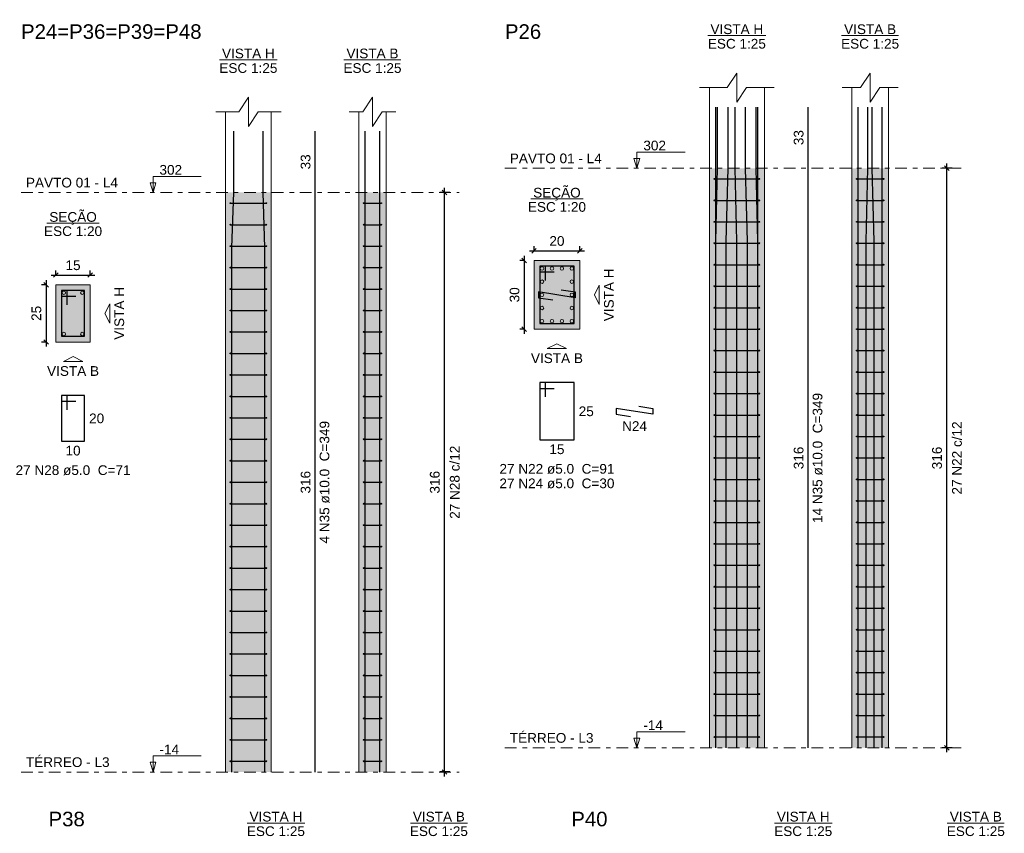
# Model space of a CAD drawing. Header units: millimetres. Extents: x 0 to 119, y 0 to 84.
# Tile 14 of 19: x 61 to 83, y 46 to 63. Entities that reach past the tile are written whole.
import ezdxf

# ---------------------------------------------------------------- set-up
doc = ezdxf.new("R2010")
doc.units = ezdxf.units.MM
doc.header["$MEASUREMENT"] = 0
doc.linetypes.add('DASHDOT', pattern=[2.54, 1.27, -0.635, 0, -0.635])
doc.linetypes.add('NULL', pattern=[0])
doc.layers.get('0').update_dxf_attribs({"lineweight": 18})
for name, color, linetype, lineweight in [('Descrição da armadura', 7, 'Continuous', 0), ('DT-Barras na forma', 2, 'Continuous', 30), ('DT-Barras no corte', 5, 'Continuous', 5), ('DT-Barras rebatidas', 2, 'Continuous', 30), ('DT-Cotas', 9, 'Continuous', 5), ('DT-Estribos na forma', 2, 'Continuous', 30), ('DT-Forma', 5, 'Continuous', 5), ('DT-Hachura seção pilares', 254, 'Continuous', 5), ('DT-Hachura vista pilares', 254, 'Continuous', 5), ('DT-Pontilhado', 9, 'DASHDOT', 5), ('DT-Textos', 7, 'Continuous', 5), ('DT-Título', 3, 'Continuous', 20), ('Textos armaduras', 7, 'Continuous', 0)]:
    doc.layers.add(name, color=color, linetype=linetype, lineweight=lineweight)
doc.styles.add('Arial', font='txt')
doc.dimstyles.new('UM_20.000000', dxfattribs={"dimtxt": 0.18, "dimasz": 0.1, "dimexe": 0.1, "dimexo": 0.2, "dimgap": 0, "dimtad": 1, "dimtih": 1, "dimtoh": 1, "dimdec": 1, "dimlfac": 20, "dimzin": 0, "dimdsep": 46, "dimtxsty": 'Standard', "dimcen": 0.09, "dimdle": 0.1, "dimadec": 1, "dimazin": 2, "dimtfac": 1, "dimtdec": 4, "dimtofl": 0, "dimtmove": 0, "dimatfit": 3, "dimfxl": 1, "dimtolj": 1, "dimarcsym": 0})
doc.dimstyles.new('UM_25.000000', dxfattribs={"dimtxt": 0.18, "dimasz": 0.1, "dimexe": 0.1, "dimexo": 0.2, "dimgap": 0, "dimtad": 1, "dimtih": 1, "dimtoh": 1, "dimdec": 1, "dimlfac": 25, "dimzin": 0, "dimdsep": 46, "dimtxsty": 'Standard', "dimcen": 0.09, "dimdle": 0.1, "dimadec": 1, "dimazin": 2, "dimtfac": 1, "dimtdec": 4, "dimtofl": 0, "dimtmove": 0, "dimatfit": 3, "dimfxl": 1, "dimtolj": 1, "dimarcsym": 0})

# ---------------------------------------------------------------- blocks, each defined once
blk = doc.blocks.new('_Oblique')
at = {"color": 0, "linetype": 'ByBlock', "lineweight": -2}
blk.add_line((-0.5, -0.5), (0.5, 0.5), dxfattribs=at)
blk = doc.blocks.new('*D56')
at = {"layer": 'Defpoints', "color": 0}
for p in [(62.199, 57.507), (61.987, 56.257), (62.199, 56.257)]:
    blk.add_point(p, dxfattribs=at)
at = {"layer": 'DT-Cotas', "color": 0, "lineweight": -2}
for p, q in [((61.987, 57.607), (61.987, 56.157)), ((61.999, 57.507), (61.887, 57.507)), ((61.999, 56.257), (61.887, 56.257))]:
    blk.add_line(p, q, dxfattribs=at)
at = {"layer": 'DT-Cotas', "color": 0, "lineweight": -2, "xscale": 0.1, "yscale": 0.1, "zscale": 0.1}
for p, rotation in [((61.987, 57.507), 90), ((61.987, 56.257), 270)]:
    blk.add_blockref('_Oblique', p, dxfattribs=dict(at, rotation=rotation))
at = {"layer": 'DT-Cotas', "color": 7, "insert": (61.775, 56.882), "char_height": 0.2118, "attachment_point": 5, "rotation": 90, "style": 'Arial'}
blk.add_mtext('\\A1;25', dxfattribs=at)
blk = doc.blocks.new('*D57')
at = {"layer": 'Defpoints', "color": 0}
for p in [(62.949, 57.718), (62.199, 57.507), (62.949, 57.507)]:
    blk.add_point(p, dxfattribs=at)
at = {"layer": 'DT-Cotas', "color": 0, "lineweight": -2}
for p, q in [((62.199, 57.707), (62.199, 57.818)), ((62.949, 57.707), (62.949, 57.818)), ((62.099, 57.718), (63.049, 57.718))]:
    blk.add_line(p, q, dxfattribs=at)
at = {"layer": 'DT-Cotas', "color": 0, "lineweight": -2, "xscale": 0.1, "yscale": 0.1, "zscale": 0.1, "rotation": 180}
blk.add_blockref('_Oblique', (62.199, 57.718), dxfattribs=at)
at = {"layer": 'DT-Cotas', "color": 0, "lineweight": -2, "xscale": 0.1, "yscale": 0.1, "zscale": 0.1}
blk.add_blockref('_Oblique', (62.949, 57.718), dxfattribs=at)
at = {"layer": 'DT-Cotas', "color": 7, "insert": (62.574, 57.93), "char_height": 0.2118, "attachment_point": 5, "rotation": 0.0057, "style": 'Arial'}
blk.add_mtext('\\A1;15', dxfattribs=at)
blk = doc.blocks.new('*D58')
at = {"layer": 'Defpoints', "color": 0}
for p in [(70.675, 59.519), (70.992, 59.519), (70.992, 46.879)]:
    blk.add_point(p, dxfattribs=at)
at = {"layer": 'DT-Cotas', "color": 0, "lineweight": -2}
for p, q in [((70.792, 59.519), (70.575, 59.519)), ((70.675, 46.779), (70.675, 59.619)), ((70.792, 46.879), (70.575, 46.879))]:
    blk.add_line(p, q, dxfattribs=at)
at = {"layer": 'DT-Cotas', "color": 0, "lineweight": -2, "xscale": 0.1, "yscale": 0.1, "zscale": 0.1}
for p, rotation in [((70.675, 59.519), 90), ((70.675, 46.879), 270)]:
    blk.add_blockref('_Oblique', p, dxfattribs=dict(at, rotation=rotation))
at = {"layer": 'DT-Cotas', "color": 7, "insert": (70.463, 53.199), "char_height": 0.2118, "attachment_point": 5, "rotation": 90, "style": 'Arial'}
blk.add_mtext('\\A1;316', dxfattribs=at)
blk = doc.blocks.new('*D59')
at = {"layer": 'Defpoints', "color": 0}
for p in [(72.626, 58.036), (72.414, 56.536), (72.626, 56.536)]:
    blk.add_point(p, dxfattribs=at)
at = {"layer": 'DT-Cotas', "color": 0, "lineweight": -2}
for p, q in [((72.426, 58.036), (72.314, 58.036)), ((72.414, 58.136), (72.414, 56.436)), ((72.426, 56.536), (72.314, 56.536))]:
    blk.add_line(p, q, dxfattribs=at)
at = {"layer": 'DT-Cotas', "color": 0, "lineweight": -2, "xscale": 0.1, "yscale": 0.1, "zscale": 0.1}
for p, rotation in [((72.414, 58.036), 90), ((72.414, 56.536), 270)]:
    blk.add_blockref('_Oblique', p, dxfattribs=dict(at, rotation=rotation))
at = {"layer": 'DT-Cotas', "color": 7, "insert": (72.202, 57.286), "char_height": 0.2118, "attachment_point": 5, "rotation": 90, "style": 'Arial'}
blk.add_mtext('\\A1;30', dxfattribs=at)
blk = doc.blocks.new('*D60')
at = {"layer": 'Defpoints', "color": 0}
for p in [(73.626, 58.248), (72.626, 58.036), (73.626, 58.036)]:
    blk.add_point(p, dxfattribs=at)
at = {"layer": 'DT-Cotas', "color": 0, "lineweight": -2}
for p, q in [((72.526, 58.248), (73.726, 58.248)), ((72.626, 58.236), (72.626, 58.348)), ((73.626, 58.236), (73.626, 58.348))]:
    blk.add_line(p, q, dxfattribs=at)
at = {"layer": 'DT-Cotas', "color": 0, "lineweight": -2, "xscale": 0.1, "yscale": 0.1, "zscale": 0.1, "rotation": 180}
blk.add_blockref('_Oblique', (72.626, 58.248), dxfattribs=at)
at = {"layer": 'DT-Cotas', "color": 0, "lineweight": -2, "xscale": 0.1, "yscale": 0.1, "zscale": 0.1}
blk.add_blockref('_Oblique', (73.626, 58.248), dxfattribs=at)
at = {"layer": 'DT-Cotas', "color": 7, "insert": (73.126, 58.46), "char_height": 0.2118, "attachment_point": 5, "rotation": 0.0057, "style": 'Arial'}
blk.add_mtext('\\A1;20', dxfattribs=at)
blk = doc.blocks.new('*D61')
at = {"layer": 'Defpoints', "color": 0}
for p in [(81.626, 60.048), (81.944, 60.048), (81.944, 47.408)]:
    blk.add_point(p, dxfattribs=at)
at = {"layer": 'DT-Cotas', "color": 0, "lineweight": -2}
for p, q in [((81.626, 47.308), (81.626, 60.148)), ((81.744, 60.048), (81.526, 60.048)), ((81.744, 47.408), (81.526, 47.408))]:
    blk.add_line(p, q, dxfattribs=at)
at = {"layer": 'DT-Cotas', "color": 0, "lineweight": -2, "xscale": 0.1, "yscale": 0.1, "zscale": 0.1}
for p, rotation in [((81.626, 60.048), 90), ((81.626, 47.408), 270)]:
    blk.add_blockref('_Oblique', p, dxfattribs=dict(at, rotation=rotation))
at = {"layer": 'DT-Cotas', "color": 7, "insert": (81.415, 53.728), "char_height": 0.2118, "attachment_point": 5, "rotation": 90, "style": 'Arial'}
blk.add_mtext('\\A1;316', dxfattribs=at)
blk = doc.blocks.new('*D62')
at = {"layer": 'Defpoints', "color": 0}
for p in [(81.626, 60.048), (81.944, 60.048), (81.944, 47.408)]:
    blk.add_point(p, dxfattribs=at)
at = {"layer": 'DT-Cotas', "color": 0, "lineweight": -2}
for p, q in [((81.626, 47.308), (81.626, 60.148)), ((81.744, 60.048), (81.526, 60.048)), ((81.744, 47.408), (81.526, 47.408))]:
    blk.add_line(p, q, dxfattribs=at)
at = {"layer": 'DT-Cotas', "color": 0, "lineweight": -2, "xscale": 0.1, "yscale": 0.1, "zscale": 0.1}
for p, rotation in [((81.626, 60.048), 90), ((81.626, 47.408), 270)]:
    blk.add_blockref('_Oblique', p, dxfattribs=dict(at, rotation=rotation))

msp = doc.modelspace()

# ---------------------------------------------------------------- hatches: boundary and pattern name
at = {"layer": 'DT-Hachura seção pilares', "linetype": 'Continuous'}
for points in [[(72.6259, 56.5361), (72.6259, 56.5361), (73.6259, 56.5361), (73.6259, 58.0361), (72.6259, 58.0361), (72.6259, 56.5361)], [(62.1991, 56.2566), (62.1991, 56.2566), (62.9491, 56.2566), (62.9491, 57.5066), (62.1991, 57.5066), (62.1991, 56.2566)]]:
    msp.add_hatch(color=254, dxfattribs=at).paths.add_polyline_path(points)
at = {"layer": 'DT-Hachura vista pilares', "linetype": 'Continuous'}
for points in [[(76.4493, 47.4082), (76.4493, 60.0482), (77.6493, 60.0482), (77.6493, 47.4082), (76.4493, 47.4082)], [(79.5555, 47.4082), (79.5555, 60.0482), (80.3555, 60.0482), (80.3555, 47.4082), (79.5555, 47.4082)], [(65.8975, 46.8787), (65.8975, 59.5187), (66.8975, 59.5187), (66.8975, 46.8787), (65.8975, 46.8787)], [(68.8037, 46.8787), (68.8037, 59.5187), (69.4037, 59.5187), (69.4037, 46.8787), (68.8037, 46.8787)]]:
    msp.add_hatch(color=254, dxfattribs=at).paths.add_polyline_path(points)

# ---------------------------------------------------------------- linework, layer by layer
at = {"layer": 'DT-Barras na forma'}
for points in [[(76.5893, 47.4082), (76.5893, 58.4482), (76.6293, 60.0482), (76.6293, 61.3825)], [(76.5893, 47.4082), (76.5893, 58.4482), (76.5893, 60.0482), (76.5893, 61.3825)], [(76.8193, 47.4082), (76.8193, 58.4482), (76.8593, 60.0482), (76.8593, 61.3825)], [(77.0493, 47.4082), (77.0493, 58.4482), (77.0093, 60.0482), (77.0093, 61.3825)], [(77.2793, 47.4082), (77.2793, 58.4482), (77.2393, 60.0482), (77.2393, 61.3825)], [(77.5093, 47.4082), (77.5093, 58.4482), (77.4693, 60.0482), (77.4693, 61.3825)], [(77.5093, 47.4082), (77.5093, 58.4482), (77.5093, 60.0482), (77.5093, 61.3825)], [(79.6955, 47.4082), (79.6955, 58.4482), (79.6955, 60.0482), (79.6955, 61.3825)], [(79.8689, 47.4082), (79.8689, 58.4482), (79.9089, 60.0482), (79.9089, 61.3825)], [(80.0422, 47.4082), (80.0422, 58.4482), (80.0022, 60.0482), (80.0022, 61.3825)], [(80.2155, 47.4082), (80.2155, 58.4482), (80.2155, 60.0482), (80.2155, 61.3825)], [(66.0375, 46.8787), (66.0375, 58.3187), (66.0775, 59.5187), (66.0775, 60.853)], [(66.7575, 46.8787), (66.7575, 58.3187), (66.7175, 59.5187), (66.7175, 60.853)], [(68.9437, 46.8787), (68.9437, 58.3187), (68.9437, 59.5187), (68.9437, 60.853)], [(69.2637, 46.8787), (69.2637, 58.3187), (69.2637, 59.5187), (69.2637, 60.853)], [(72.8759, 57.5986), (72.8759, 57.9111), (72.7509, 57.9111), (72.7509, 56.6611), (73.5009, 56.6611), (73.5009, 57.9111), (72.7509, 57.9111), (72.7509, 57.7861), (73.0634, 57.7861)], [(62.4491, 57.0691), (62.4491, 57.3816), (62.3241, 57.3816), (62.3241, 56.3816), (62.8241, 56.3816), (62.8241, 57.3816), (62.3241, 57.3816), (62.3241, 57.2566), (62.6366, 57.2566)], [(73.2171, 57.3969), (73.5259, 57.3486), (73.5259, 57.2236), (72.7259, 57.3486), (72.7259, 57.2236), (73.0347, 57.1754)]]:
    msp.add_lwpolyline(points, dxfattribs=at)
at = {"layer": 'DT-Barras no corte'}
for centre in [(72.8009, 57.8611), (73.0176, 57.8611), (73.2342, 57.8611), (73.4509, 57.8611), (72.8009, 57.5736), (73.4509, 57.5736), (62.3741, 57.3316), (62.7741, 57.3316), (72.8009, 57.2861), (73.4509, 57.2861), (72.8009, 56.9986), (73.4509, 56.9986), (72.8009, 56.7111), (73.0176, 56.7111), (73.2342, 56.7111), (73.4509, 56.7111), (62.3741, 56.4316), (62.7741, 56.4316)]:
    msp.add_circle(centre, 0.0375, dxfattribs=at)
at = {"layer": 'DT-Barras rebatidas'}
for points in [[(78.6024, 47.4082), (78.6024, 60.0482), (78.6024, 61.3825)], [(67.8506, 46.8787), (67.8506, 59.5187), (67.8506, 60.853)], [(72.8759, 55.0587), (72.8759, 55.3712), (72.7509, 55.3712), (72.7509, 54.1212), (73.5009, 54.1212), (73.5009, 55.3712), (72.7509, 55.3712), (72.7509, 55.2462), (73.0634, 55.2462)], [(62.4491, 54.7792), (62.4491, 55.0917), (62.3241, 55.0917), (62.3241, 54.0917), (62.8241, 54.0917), (62.8241, 55.0917), (62.3241, 55.0917), (62.3241, 54.9667), (62.6366, 54.9667)], [(74.9097, 54.857), (75.2184, 54.8087), (75.2184, 54.6837), (74.4184, 54.8087), (74.4184, 54.6837), (74.7272, 54.6355)]]:
    msp.add_lwpolyline(points, dxfattribs=at)
at = {"layer": 'DT-Estribos na forma'}
for p, q in [((76.5593, 59.8142), (77.5393, 59.8142)), ((79.6655, 59.8142), (80.2455, 59.8142)), ((66.0075, 59.2847), (66.7875, 59.2847)), ((68.9137, 59.2847), (69.2937, 59.2847)), ((76.5593, 59.346), (77.5393, 59.346)), ((79.6655, 59.346), (80.2455, 59.346)), ((76.5593, 58.8779), (77.5393, 58.8779)), ((79.6655, 58.8779), (80.2455, 58.8779)), ((66.0075, 58.8165), (66.7875, 58.8165)), ((68.9137, 58.8165), (69.2937, 58.8165)), ((76.5593, 58.4097), (77.5393, 58.4097)), ((79.6655, 58.4097), (80.2455, 58.4097)), ((66.0075, 58.3484), (66.7875, 58.3484)), ((68.9137, 58.3484), (69.2937, 58.3484)), ((66.0075, 57.8802), (66.7875, 57.8802)), ((68.9137, 57.8802), (69.2937, 57.8802)), ((76.5593, 57.9416), (77.5393, 57.9416)), ((79.6655, 57.9416), (80.2455, 57.9416)), ((66.0075, 57.4121), (66.7875, 57.4121)), ((68.9137, 57.4121), (69.2937, 57.4121)), ((76.5593, 57.4734), (77.5393, 57.4734)), ((79.6655, 57.4734), (80.2455, 57.4734)), ((66.0075, 56.9439), (66.7875, 56.9439)), ((68.9137, 56.9439), (69.2937, 56.9439)), ((76.5593, 57.0053), (77.5393, 57.0053)), ((79.6655, 57.0053), (80.2455, 57.0053)), ((66.0075, 56.4758), (66.7875, 56.4758)), ((68.9137, 56.4758), (69.2937, 56.4758)), ((76.5593, 56.5371), (77.5393, 56.5371)), ((79.6655, 56.5371), (80.2455, 56.5371)), ((76.5593, 56.069), (77.5393, 56.069)), ((79.6655, 56.069), (80.2455, 56.069)), ((66.0075, 56.0076), (66.7875, 56.0076)), ((68.9137, 56.0076), (69.2937, 56.0076)), ((66.0075, 55.5395), (66.7875, 55.5395)), ((68.9137, 55.5395), (69.2937, 55.5395)), ((76.5593, 55.6008), (77.5393, 55.6008)), ((79.6655, 55.6008), (80.2455, 55.6008)), ((66.0075, 55.0713), (66.7875, 55.0713)), ((68.9137, 55.0713), (69.2937, 55.0713)), ((76.5593, 55.1327), (77.5393, 55.1327)), ((79.6655, 55.1327), (80.2455, 55.1327)), ((66.0075, 54.6032), (66.7875, 54.6032)), ((68.9137, 54.6032), (69.2937, 54.6032)), ((76.5593, 54.6645), (77.5393, 54.6645)), ((79.6655, 54.6645), (80.2455, 54.6645)), ((66.0075, 54.135), (66.7875, 54.135)), ((68.9137, 54.135), (69.2937, 54.135)), ((76.5593, 54.1964), (77.5393, 54.1964)), ((79.6655, 54.1964), (80.2455, 54.1964)), ((76.5593, 53.7282), (77.5393, 53.7282)), ((79.6655, 53.7282), (80.2455, 53.7282)), ((66.0075, 53.6669), (66.7875, 53.6669)), ((68.9137, 53.6669), (69.2937, 53.6669)), ((76.5593, 53.2601), (77.5393, 53.2601)), ((79.6655, 53.2601), (80.2455, 53.2601)), ((66.0075, 53.1987), (66.7875, 53.1987)), ((68.9137, 53.1987), (69.2937, 53.1987)), ((66.0075, 52.7306), (66.7875, 52.7306)), ((68.9137, 52.7306), (69.2937, 52.7306)), ((76.5593, 52.7919), (77.5393, 52.7919)), ((79.6655, 52.7919), (80.2455, 52.7919)), ((66.0075, 52.2624), (66.7875, 52.2624)), ((68.9137, 52.2624), (69.2937, 52.2624)), ((76.5593, 52.3238), (77.5393, 52.3238)), ((79.6655, 52.3238), (80.2455, 52.3238)), ((66.0075, 51.7943), (66.7875, 51.7943)), ((68.9137, 51.7943), (69.2937, 51.7943)), ((76.5593, 51.8556), (77.5393, 51.8556)), ((79.6655, 51.8556), (80.2455, 51.8556)), ((66.0075, 51.3261), (66.7875, 51.3261)), ((68.9137, 51.3261), (69.2937, 51.3261)), ((76.5593, 51.3875), (77.5393, 51.3875)), ((79.6655, 51.3875), (80.2455, 51.3875)), ((76.5593, 50.9194), (77.5393, 50.9194)), ((79.6655, 50.9194), (80.2455, 50.9194)), ((66.0075, 50.858), (66.7875, 50.858)), ((68.9137, 50.858), (69.2937, 50.858)), ((66.0075, 50.3899), (66.7875, 50.3899)), ((68.9137, 50.3899), (69.2937, 50.3899)), ((76.5593, 50.4512), (77.5393, 50.4512)), ((79.6655, 50.4512), (80.2455, 50.4512)), ((66.0075, 49.9217), (66.7875, 49.9217)), ((68.9137, 49.9217), (69.2937, 49.9217)), ((76.5593, 49.9831), (77.5393, 49.9831)), ((79.6655, 49.9831), (80.2455, 49.9831)), ((66.0075, 49.4536), (66.7875, 49.4536)), ((68.9137, 49.4536), (69.2937, 49.4536)), ((76.5593, 49.5149), (77.5393, 49.5149)), ((79.6655, 49.5149), (80.2455, 49.5149)), ((66.0075, 48.9854), (66.7875, 48.9854)), ((68.9137, 48.9854), (69.2937, 48.9854)), ((76.5593, 49.0468), (77.5393, 49.0468)), ((79.6655, 49.0468), (80.2455, 49.0468)), ((76.5593, 48.5786), (77.5393, 48.5786)), ((79.6655, 48.5786), (80.2455, 48.5786)), ((66.0075, 48.5173), (66.7875, 48.5173)), ((68.9137, 48.5173), (69.2937, 48.5173)), ((76.5593, 48.1105), (77.5393, 48.1105)), ((79.6655, 48.1105), (80.2455, 48.1105)), ((66.0075, 48.0491), (66.7875, 48.0491)), ((68.9137, 48.0491), (69.2937, 48.0491)), ((66.0075, 47.581), (66.7875, 47.581)), ((68.9137, 47.581), (69.2937, 47.581)), ((76.5593, 47.6423), (77.5393, 47.6423)), ((79.6655, 47.6423), (80.2455, 47.6423)), ((66.0075, 47.1128), (66.7875, 47.1128)), ((68.9137, 47.1128), (69.2937, 47.1128))]:
    msp.add_line(p, q, dxfattribs=at)
for centre in [(76.5593, 59.8142), (77.5393, 59.8142), (79.6655, 59.8142), (80.2455, 59.8142), (66.0075, 59.2847), (66.7875, 59.2847), (68.9137, 59.2847), (69.2937, 59.2847), (76.5593, 59.346), (77.5393, 59.346), (79.6655, 59.346), (80.2455, 59.346), (76.5593, 58.8779), (77.5393, 58.8779), (79.6655, 58.8779), (80.2455, 58.8779), (66.0075, 58.8165), (66.7875, 58.8165), (68.9137, 58.8165), (69.2937, 58.8165), (76.5593, 58.4097), (77.5393, 58.4097), (79.6655, 58.4097), (80.2455, 58.4097), (66.0075, 58.3484), (66.7875, 58.3484), (68.9137, 58.3484), (69.2937, 58.3484), (66.0075, 57.8802), (66.7875, 57.8802), (68.9137, 57.8802), (69.2937, 57.8802), (76.5593, 57.9416), (77.5393, 57.9416), (79.6655, 57.9416), (80.2455, 57.9416), (66.0075, 57.4121), (66.7875, 57.4121), (68.9137, 57.4121), (69.2937, 57.4121), (76.5593, 57.4734), (77.5393, 57.4734), (79.6655, 57.4734), (80.2455, 57.4734), (66.0075, 56.9439), (66.7875, 56.9439), (68.9137, 56.9439), (69.2937, 56.9439), (76.5593, 57.0053), (77.5393, 57.0053), (79.6655, 57.0053), (80.2455, 57.0053), (66.0075, 56.4758), (66.7875, 56.4758), (68.9137, 56.4758), (69.2937, 56.4758), (76.5593, 56.5371), (77.5393, 56.5371), (79.6655, 56.5371), (80.2455, 56.5371), (76.5593, 56.069), (77.5393, 56.069), (79.6655, 56.069), (80.2455, 56.069), (66.0075, 56.0076), (66.7875, 56.0076), (68.9137, 56.0076), (69.2937, 56.0076), (76.5593, 55.6008), (77.5393, 55.6008), (79.6655, 55.6008), (80.2455, 55.6008), (66.0075, 55.5395), (66.7875, 55.5395), (68.9137, 55.5395), (69.2937, 55.5395), (66.0075, 55.0713), (66.7875, 55.0713), (68.9137, 55.0713), (69.2937, 55.0713), (76.5593, 55.1327), (77.5393, 55.1327), (79.6655, 55.1327), (80.2455, 55.1327), (66.0075, 54.6032), (66.7875, 54.6032), (68.9137, 54.6032), (69.2937, 54.6032), (76.5593, 54.6645), (77.5393, 54.6645), (79.6655, 54.6645), (80.2455, 54.6645), (66.0075, 54.135), (66.7875, 54.135), (68.9137, 54.135), (69.2937, 54.135), (76.5593, 54.1964), (77.5393, 54.1964), (79.6655, 54.1964), (80.2455, 54.1964), (76.5593, 53.7282), (77.5393, 53.7282), (79.6655, 53.7282), (80.2455, 53.7282), (66.0075, 53.6669), (66.7875, 53.6669), (68.9137, 53.6669), (69.2937, 53.6669), (76.5593, 53.2601), (77.5393, 53.2601), (79.6655, 53.2601), (80.2455, 53.2601), (66.0075, 53.1987), (66.7875, 53.1987), (68.9137, 53.1987), (69.2937, 53.1987), (66.0075, 52.7306), (66.7875, 52.7306), (68.9137, 52.7306), (69.2937, 52.7306), (76.5593, 52.7919), (77.5393, 52.7919), (79.6655, 52.7919), (80.2455, 52.7919), (66.0075, 52.2624), (66.7875, 52.2624), (68.9137, 52.2624), (69.2937, 52.2624), (76.5593, 52.3238), (77.5393, 52.3238), (79.6655, 52.3238), (80.2455, 52.3238), (66.0075, 51.7943), (66.7875, 51.7943), (68.9137, 51.7943), (69.2937, 51.7943), (76.5593, 51.8556), (77.5393, 51.8556), (79.6655, 51.8556), (80.2455, 51.8556), (66.0075, 51.3261), (66.7875, 51.3261), (68.9137, 51.3261), (69.2937, 51.3261), (76.5593, 51.3875), (77.5393, 51.3875), (79.6655, 51.3875), (80.2455, 51.3875), (76.5593, 50.9194), (77.5393, 50.9194), (79.6655, 50.9194), (80.2455, 50.9194), (66.0075, 50.858), (66.7875, 50.858), (68.9137, 50.858), (69.2937, 50.858), (76.5593, 50.4512), (77.5393, 50.4512), (79.6655, 50.4512), (80.2455, 50.4512), (66.0075, 50.3899), (66.7875, 50.3899), (68.9137, 50.3899), (69.2937, 50.3899), (66.0075, 49.9217), (66.7875, 49.9217), (68.9137, 49.9217), (69.2937, 49.9217), (76.5593, 49.9831), (77.5393, 49.9831), (79.6655, 49.9831), (80.2455, 49.9831), (66.0075, 49.4536), (66.7875, 49.4536), (68.9137, 49.4536), (69.2937, 49.4536), (76.5593, 49.5149), (77.5393, 49.5149), (79.6655, 49.5149), (80.2455, 49.5149), (66.0075, 48.9854), (66.7875, 48.9854), (68.9137, 48.9854), (69.2937, 48.9854), (76.5593, 49.0468), (77.5393, 49.0468), (79.6655, 49.0468), (80.2455, 49.0468), (66.0075, 48.5173), (66.7875, 48.5173), (68.9137, 48.5173), (69.2937, 48.5173), (76.5593, 48.5786), (77.5393, 48.5786), (79.6655, 48.5786), (80.2455, 48.5786), (76.5593, 48.1105), (77.5393, 48.1105), (79.6655, 48.1105), (80.2455, 48.1105), (66.0075, 48.0491), (66.7875, 48.0491), (68.9137, 48.0491), (69.2937, 48.0491), (66.0075, 47.581), (66.7875, 47.581), (68.9137, 47.581), (69.2937, 47.581), (76.5593, 47.6423), (77.5393, 47.6423), (79.6655, 47.6423), (80.2455, 47.6423), (66.0075, 47.1128), (66.7875, 47.1128), (68.9137, 47.1128), (69.2937, 47.1128)]:
    msp.add_circle(centre, 0.01, dxfattribs=at)
at = {"layer": 'DT-Forma'}
for p, q in [((76.4493, 60.0482), (76.4493, 61.8061)), ((77.6493, 60.0482), (77.6493, 61.8061)), ((79.5555, 60.0482), (79.5555, 61.8061)), ((80.3555, 60.0482), (80.3555, 61.8061)), ((65.8975, 59.5187), (65.8975, 61.2766)), ((66.8975, 59.5187), (66.8975, 61.2766)), ((68.8037, 59.5187), (68.8037, 61.2766)), ((69.4037, 59.5187), (69.4037, 61.2766)), ((76.4493, 47.4082), (76.4493, 60.0482)), ((77.6493, 47.4082), (77.6493, 60.0482)), ((79.5555, 47.4082), (79.5555, 60.0482)), ((80.3555, 47.4082), (80.3555, 60.0482)), ((65.8975, 46.8787), (65.8975, 59.5187)), ((66.8975, 46.8787), (66.8975, 59.5187)), ((68.8037, 46.8787), (68.8037, 59.5187)), ((69.4037, 46.8787), (69.4037, 59.5187))]:
    msp.add_line(p, q, dxfattribs=at)
for points in [[(76.2375, 61.8061), (76.8375, 61.8061), (77.0493, 62.1238), (77.0493, 61.4884), (77.2611, 61.8061), (77.8611, 61.8061)], [(79.3437, 61.8061), (79.7437, 61.8061), (79.9555, 62.1238), (79.9555, 61.4884), (80.1673, 61.8061), (80.5673, 61.8061)], [(65.6857, 61.2766), (66.1857, 61.2766), (66.3975, 61.5943), (66.3975, 60.9589), (66.6093, 61.2766), (67.1093, 61.2766)], [(68.5919, 61.2766), (68.8919, 61.2766), (69.1037, 61.5943), (69.1037, 60.9589), (69.3155, 61.2766), (69.6155, 61.2766)]]:
    msp.add_lwpolyline(points, dxfattribs=at)
for points in [[(72.6259, 56.5361), (73.6259, 56.5361), (73.6259, 58.0361), (72.6259, 58.0361), (72.6259, 56.5361)], [(62.1991, 56.2566), (62.9491, 56.2566), (62.9491, 57.5066), (62.1991, 57.5066), (62.1991, 56.2566)]]:
    msp.add_lwpolyline(points, close=True, dxfattribs=at)
at = {"layer": 'DT-Pontilhado', "ltscale": 0.2}
for p, q in [((71.9922, 60.0482), (81.944, 60.0482)), ((61.4404, 59.5187), (70.9922, 59.5187)), ((71.9922, 47.4082), (81.944, 47.4082)), ((61.4404, 46.8787), (70.9922, 46.8787))]:
    msp.add_line(p, q, dxfattribs=at)
at = {"layer": 'DT-Textos'}
for p, q in [((76.4195, 62.9393), (77.6792, 62.9393)), ((79.3339, 62.9393), (80.5772, 62.9393)), ((65.7676, 62.4098), (67.0274, 62.4098)), ((68.482, 62.4098), (69.7254, 62.4098)), ((72.5537, 59.3811), (73.6981, 59.3811)), ((62.0018, 58.8516), (63.1463, 58.8516)), ((66.3676, 45.7647), (67.6274, 45.7647)), ((69.9292, 45.7647), (71.1726, 45.7647)), ((77.8667, 45.7647), (79.1264, 45.7647)), ((81.6383, 45.7647), (82.8816, 45.7647))]:
    msp.add_line(p, q, dxfattribs=at)
for points in [[(74.8698, 60.0482), (74.9334, 60.26), (74.8063, 60.26), (74.8698, 60.0482), (74.8698, 60.3982), (75.9198, 60.3982)], [(64.318, 59.5187), (64.3815, 59.7305), (64.2545, 59.7305), (64.318, 59.5187), (64.318, 59.8687), (65.368, 59.8687)], [(74.8698, 47.4082), (74.9334, 47.62), (74.8063, 47.62), (74.8698, 47.4082), (74.8698, 47.7582), (75.9198, 47.7582)], [(64.318, 46.8787), (64.3815, 47.0905), (64.2545, 47.0905), (64.318, 46.8787), (64.318, 47.2287), (65.368, 47.2287)]]:
    msp.add_lwpolyline(points, dxfattribs=at)
for points in [[(74.0495, 57.2861), (74.0495, 57.0743), (73.9436, 57.2861), (74.0495, 57.4979), (74.0495, 57.2861)], [(63.3727, 56.8816), (63.3727, 56.6698), (63.2668, 56.8816), (63.3727, 57.0934), (63.3727, 56.8816)], [(73.1259, 56.1125), (72.9141, 56.1125), (73.1259, 56.2184), (73.3377, 56.1125), (73.1259, 56.1125)], [(62.5741, 55.833), (62.3623, 55.833), (62.5741, 55.9389), (62.7859, 55.833), (62.5741, 55.833)]]:
    msp.add_lwpolyline(points, close=True, dxfattribs=at)

# ---------------------------------------------------------------- texts
at = {"layer": 'Descrição da armadura', "linetype": 'NULL', "char_height": 0.2118, "attachment_point": 8, "rotation": 90.00021, "line_spacing_factor": 0.9, "style": 'Arial'}
for s, insert, width in [('14 N35 ø10.0  C=349', (78.9203, 53.7278), 5.562109), ('4 N35 ø10.0  C=349', (68.1685, 53.1988), 5.239541), ('27 N22 c/12', (81.958, 53.7282), 3.167695), ('27 N28 c/12', (71.0062, 53.1987), 3.167695)]:
    msp.add_mtext(s, dxfattribs=dict(at, insert=insert, width=width))
at = {"layer": 'Descrição da armadura', "linetype": 'NULL', "char_height": 0.2118, "attachment_point": 8, "line_spacing_factor": 0.9, "style": 'Arial'}
for s, insert, width in [('N24', (74.8182, 54.3177), 1.063994), ('27 N28 ø5.0  C=71', (62.5744, 53.3507), 4.916973), ('27 N22 ø5.0  C=91', (73.1262, 53.3797), 4.916973), ('27 N24 ø5.0  C=30', (73.1262, 53.0627), 4.956973)]:
    msp.add_mtext(s, dxfattribs=dict(at, insert=insert, width=width))
at = {"layer": 'DT-Textos', "linetype": 'NULL', "char_height": 0.2118, "line_spacing_factor": 0.798, "style": 'Arial'}
for s, insert, width, attachment_point in [('VISTA H', (77.0492, 62.9707), 2.255996, 8), ('VISTA B', (79.9552, 62.9707), 2.223994, 8), ('ESC 1:25', (77.0492, 62.6537), 2.482559, 8), ('ESC 1:25', (79.9552, 62.6537), 2.482559, 8), ('VISTA H', (66.3974, 62.4417), 2.255996, 8), ('VISTA B', (69.1034, 62.4417), 2.223994, 8), ('ESC 1:25', (66.3974, 62.1237), 2.482559, 8), ('ESC 1:25', (69.1034, 62.1237), 2.482559, 8), ('302', (75.0102, 60.4337), 0.967705, 7), ('PAVTO 01 - L4', (72.0982, 60.1537), 3.932842, 7), ('302', (64.4584, 59.9037), 0.967705, 7), ('PAVTO 01 - L4', (61.5464, 59.6247), 3.932842, 7), ('SEÇÃO', (73.1262, 59.3428), 2.030566, 8), ('ESC 1:20', (73.1262, 59.0947), 2.482559, 8), ('SEÇÃO', (62.5744, 58.8138), 2.030566, 8), ('ESC 1:20', (62.5744, 58.5657), 2.482559, 8), ('VISTA B', (73.1262, 55.7947), 2.223994, 8), ('VISTA B', (62.5744, 55.5157), 2.223994, 8), ('-14', (75.0102, 47.7937), 0.838281, 7), ('TÉRREO - L3', (72.0982, 47.5137), 3.577422, 7), ('-14', (64.4584, 47.2637), 0.838281, 7), ('TÉRREO - L3', (61.5464, 46.9847), 3.577422, 7), ('VISTA H', (66.9974, 45.7961), 2.255996, 8), ('VISTA B', (70.5514, 45.7961), 2.223994, 8), ('VISTA H', (78.4964, 45.7961), 2.255996, 8), ('VISTA B', (82.2604, 45.7961), 2.223994, 8), ('ESC 1:25', (66.9974, 45.4791), 2.482559, 8), ('ESC 1:25', (70.5514, 45.4791), 2.482559, 8), ('ESC 1:25', (78.4964, 45.4791), 2.482559, 8), ('ESC 1:25', (82.2604, 45.4791), 2.482559, 8)]:
    msp.add_mtext(s, dxfattribs=dict(at, insert=insert, width=width, attachment_point=attachment_point))
at = {"layer": 'DT-Textos', "linetype": 'NULL', "char_height": 0.2118, "width": 2.255996, "attachment_point": 8, "rotation": 90.00021, "line_spacing_factor": 0.798, "style": 'Arial'}
for insert in [(74.3673, 57.2858), (63.6905, 56.8818)]:
    msp.add_mtext('VISTA H', dxfattribs=dict(at, insert=insert))
at = {"layer": 'DT-Título', "linetype": 'NULL', "char_height": 0.3177, "attachment_point": 7, "line_spacing_factor": 0.798, "style": 'Arial'}
for s, insert, width in [('P24=P36=P39=P48', (61.4404, 62.8647), 7.804844), ('P26', (71.9922, 62.8647), 1.565781), ('P38', (62.0404, 45.6901), 1.565781), ('P40', (73.4394, 45.6901), 1.565781)]:
    msp.add_mtext(s, dxfattribs=dict(at, insert=insert, width=width))
at = {"layer": 'Textos armaduras', "linetype": 'NULL', "char_height": 0.2118, "attachment_point": 8, "rotation": 90.00021, "line_spacing_factor": 0.9, "style": 'Arial'}
for s, insert, width in [('33', (78.5052, 60.7154), 1.045137), ('33', (67.7533, 60.1859), 1.045137), ('316', (78.5052, 53.7282), 1.367705), ('316', (67.7533, 53.1987), 1.367705)]:
    msp.add_mtext(s, dxfattribs=dict(at, insert=insert, width=width))
at = {"layer": 'Textos armaduras', "linetype": 'NULL', "char_height": 0.2118, "width": 1.045137, "line_spacing_factor": 0.9, "style": 'Arial'}
for s, insert, attachment_point in [('25', (73.6009, 54.8521), 1), ('20', (62.9241, 54.6976), 1), ('10', (62.5741, 53.9944), 2), ('15', (73.1259, 54.0239), 2)]:
    msp.add_mtext(s, dxfattribs=dict(at, insert=insert, attachment_point=attachment_point))

# ---------------------------------------------------------------- dimensions: what is measured, and where the dimension line sits
at = {"layer": 'DT-Cotas'}
for base, p1, p2, dimstyle, override, picture, middle in [((81.6263, 60.0482), (81.944, 47.4082), (81.944, 60.0482), 'UM_25.000000', {"dimtxt": 0.2118, "dimasz": 0.1, "dimexe": 0.1, "dimexo": 0.2, "dimtad": 1, "dimtih": 0, "dimtoh": 0, "dimdec": 1, "dimlfac": 25, "dimzin": 8, "dimtxsty": 'Arial', "dimblk": 'Oblique', "dimblk1": 'Oblique', "dimblk2": 'Oblique', "dimsah": 1, "dimdle": 0.1, "dimse1": 0, "dimse2": 0, "dimclrt": 7, "dimadec": 1, "dimazin": 3, "dimtmove": 2, "dimldrblk": 'Oblique'}, '*D61', (81.4145, 53.7282)), ((70.6745, 59.5187), (70.9922, 46.8787), (70.9922, 59.5187), 'UM_25.000000', {"dimtxt": 0.2118, "dimasz": 0.1, "dimexe": 0.1, "dimexo": 0.2, "dimtad": 1, "dimtih": 0, "dimtoh": 0, "dimdec": 1, "dimlfac": 25, "dimzin": 8, "dimtxsty": 'Arial', "dimblk": 'Oblique', "dimblk1": 'Oblique', "dimblk2": 'Oblique', "dimsah": 1, "dimdle": 0.1, "dimse1": 0, "dimse2": 0, "dimclrt": 7, "dimadec": 1, "dimazin": 3, "dimtmove": 2, "dimldrblk": 'Oblique'}, '*D58', (70.4627, 53.1987)), ((72.4141, 56.5361), (72.6259, 58.0361), (72.6259, 56.5361), 'UM_20.000000', {"dimtxt": 0.2118, "dimasz": 0.1, "dimexe": 0.1, "dimexo": 0.2, "dimtad": 1, "dimtih": 0, "dimtoh": 0, "dimdec": 1, "dimlfac": 20, "dimzin": 8, "dimtxsty": 'Arial', "dimblk": 'Oblique', "dimblk1": 'Oblique', "dimblk2": 'Oblique', "dimsah": 1, "dimdle": 0.1, "dimse1": 0, "dimse2": 0, "dimclrt": 7, "dimadec": 1, "dimazin": 3, "dimtmove": 2, "dimldrblk": 'Oblique'}, '*D59', (72.2023, 57.2861)), ((61.9873, 56.2566), (62.1991, 57.5066), (62.1991, 56.2566), 'UM_20.000000', {"dimtxt": 0.2118, "dimasz": 0.1, "dimexe": 0.1, "dimexo": 0.2, "dimtad": 1, "dimtih": 0, "dimtoh": 0, "dimdec": 1, "dimlfac": 20, "dimzin": 8, "dimtxsty": 'Arial', "dimblk": 'Oblique', "dimblk1": 'Oblique', "dimblk2": 'Oblique', "dimsah": 1, "dimdle": 0.1, "dimse1": 0, "dimse2": 0, "dimclrt": 7, "dimadec": 1, "dimazin": 3, "dimtmove": 2, "dimldrblk": 'Oblique'}, '*D56', (61.7755, 56.8816))]:
    dim = msp.add_linear_dim(base=base, p1=p1, p2=p2, angle=90, dimstyle=dimstyle, override=override, dxfattribs=at)
    dim.commit()
    dim.dimension.update_dxf_attribs({"geometry": picture, "text_midpoint": middle, "dimtype": 160, "text_rotation": 90})
dim = msp.add_linear_dim(base=(81.6263, 60.0482), p1=(81.944, 47.4082), p2=(81.944, 60.0482), angle=90, text=' ', dimstyle='UM_25.000000', override={"dimtxt": 0.2118, "dimasz": 0.1, "dimexe": 0.1, "dimexo": 0.2, "dimtad": 1, "dimtih": 0, "dimtoh": 0, "dimdec": 1, "dimlfac": 25, "dimzin": 8, "dimtxsty": 'Arial', "dimblk": 'Oblique', "dimblk1": 'Oblique', "dimblk2": 'Oblique', "dimsah": 1, "dimdle": 0.1, "dimse1": 0, "dimse2": 0, "dimclrt": 256, "dimadec": 1, "dimazin": 3, "dimtmove": 2, "dimldrblk": 'Oblique'}, dxfattribs=at)
dim.commit()
dim.dimension.update_dxf_attribs({"geometry": '*D62', "text_midpoint": (81.5204, 53.7282), "dimtype": 160, "text_rotation": 90})
for base, p1, p2, picture, middle in [((73.6259, 58.2479), (72.6259, 58.0361), (73.6259, 58.0361), '*D60', (73.1259, 58.4597)), ((62.9491, 57.7184), (62.1991, 57.5066), (62.9491, 57.5066), '*D57', (62.5741, 57.9302))]:
    dim = msp.add_linear_dim(base=base, p1=p1, p2=p2, dimstyle='UM_20.000000', override={"dimtxt": 0.2118, "dimasz": 0.1, "dimexe": 0.1, "dimexo": 0.2, "dimtad": 1, "dimtih": 0, "dimtoh": 0, "dimdec": 1, "dimlfac": 20, "dimzin": 8, "dimtxsty": 'Arial', "dimblk": 'Oblique', "dimblk1": 'Oblique', "dimblk2": 'Oblique', "dimsah": 1, "dimdle": 0.1, "dimse1": 0, "dimse2": 0, "dimclrt": 7, "dimadec": 1, "dimazin": 3, "dimtmove": 2, "dimldrblk": 'Oblique'}, dxfattribs=at)
    dim.commit()
    dim.dimension.update_dxf_attribs({"geometry": picture, "text_midpoint": middle, "dimtype": 160, "text_rotation": 0.00573})

doc.saveas('drawing.dxf')
